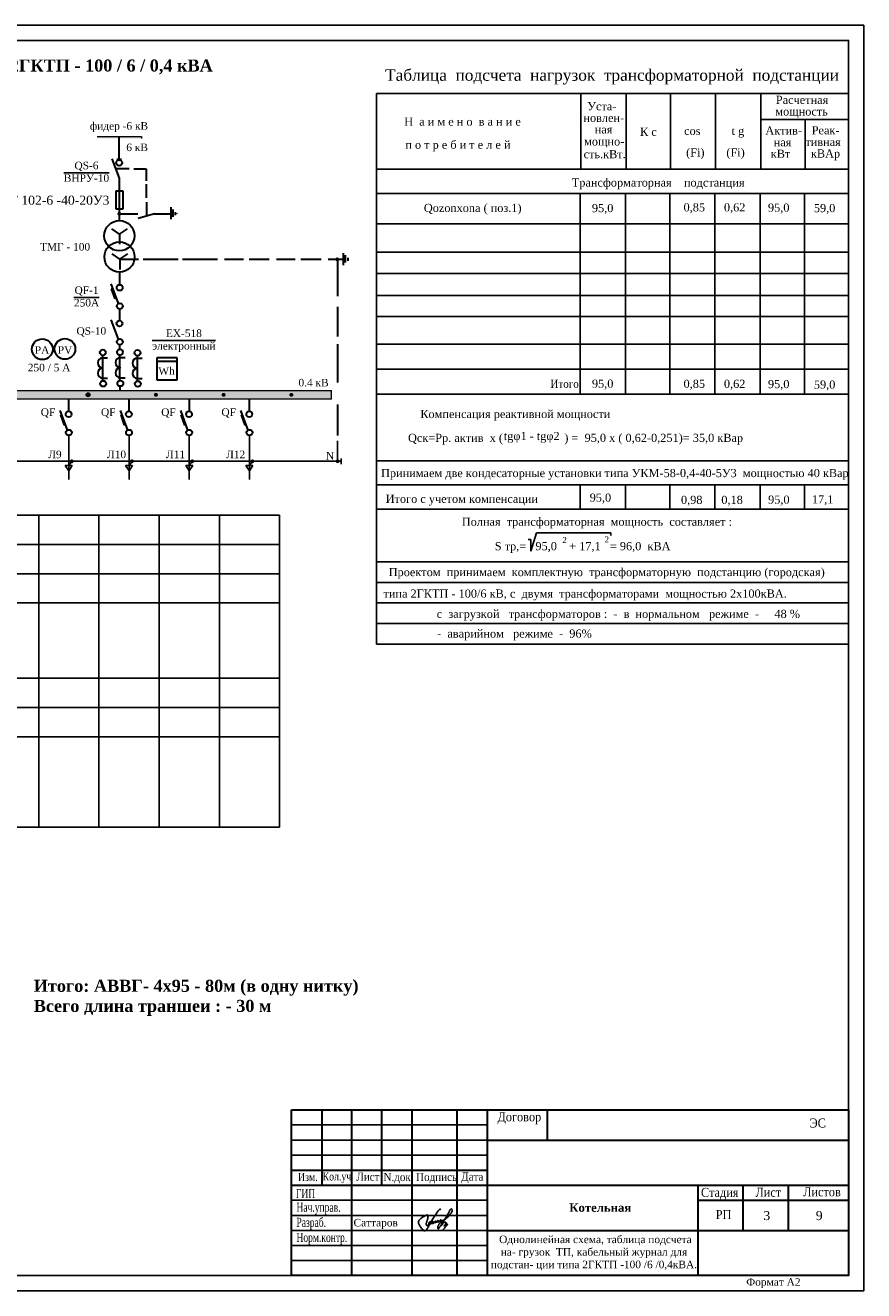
# Model space of a CAD drawing. Extents: x 352696 to 405256, y 4162769 to 4241487.
# Tile 75 of 148: x 404271 to 404549, y 4239531 to 4239951. Entities that reach past the tile are written whole.
import ezdxf

# ---------------------------------------------------------------- set-up
doc = ezdxf.new("R2010")
doc.units = 0
doc.header["$LTSCALE"] = 0.5
doc.header["$MEASUREMENT"] = 0
for name, color, linetype, lineweight in [('.', 7, 'Continuous', 15), ('РАЗМЕРЫ ВНУТР', 7, 'Continuous', 25), ('РАЗМЕРЫ ВНУТР @ 1', 7, 'Continuous', 25), ('Свет', 1, 'Continuous', 70), ('эл.сети', 130, 'Continuous', 30)]:
    doc.layers.add(name, color=color, linetype=linetype, lineweight=lineweight)
doc.layers.add('0 @ 1', color=7, linetype='Continuous')
doc.layers.add('Прект', color=7, linetype='Continuous', true_color=0x000000)
doc.styles.add('seviyorum', font='times.ttf')
doc.styles.add('stile1', font='times.ttf')
doc.styles.add('style2', font='times.ttf')
doc.styles.add('TIEMS', font='times.ttf')
doc.styles.add('Times 2.5', font='times.ttf', dxfattribs={"height": 2.5})
doc.styles.add('Times 300', font='times.ttf', dxfattribs={"height": 300})
doc.styles.add('Times New Roman', font='times.ttf')

# ---------------------------------------------------------------- blocks, each defined once
blk = doc.blocks.new('*T97')
at = {"color": 0, "linetype": 'ByBlock', "lineweight": -2, "transparency": 16777216}
for p, q in [((0, 0), (0, 8500)), ((0, 8500), (1103, 8500)), ((403, 0), (403, 8500)), ((1103, 0), (1103, 8500)), ((0, 6000), (1103, 6000)), ((0, 2500), (1103, 2500)), ((0, 0), (1103, 0))]:
    blk.add_line(p, q, dxfattribs=at)
at = {"color": 0, "lineweight": 25, "transparency": 16777216, "char_height": 300, "attachment_point": 5, "rotation": 90}
for s, insert, width in [('{\\fTimes New Roman|b0|i0|c204|p18;взам. инв.№ }', (201.5, 7250), 2499.88), ('{\\fTimes New Roman|b0|i0|c204|p18;подпись и дата}', (201.5, 4250), 3499.88), ('{\\fTimes New Roman|b0|i0|c204|p18;инв.№ подл.}', (201.5, 1250), 2499.88)]:
    blk.add_mtext(s, dxfattribs=dict(at, insert=insert, width=width))
blk = doc.blocks.new('А2-1')
at = {"lineweight": 25}
for points in [[(-7046659, 3124428), (-6987259, 3124428), (-6987259, 3082428), (-7046659, 3082428)], [(-7044659, 3123928), (-6987759, 3123928), (-6987759, 3082928), (-7044659, 3082928)]]:
    blk.add_lwpolyline(points, close=True, dxfattribs=at)
blk.add_blockref('*T97', (-7045762, 3082928))
at = {"ltscale": 100, "insert": (-6990259, 3082678), "char_height": 250, "attachment_point": 5, "style": 'TIEMS'}
blk.add_mtext_dynamic_manual_height_columns('Формат А2', width=1841.86, gutter_width=1500, heights=[0], dxfattribs=at)
blk = doc.blocks.new('Имзо')
at = {"color": 5}
blk.add_open_spline([(1171.1, 1083.9), (1171.2, 1084.1), (1171.2, 1084.3), (1170.9, 1084.6), (1170.5, 1084.8), (1170, 1084.4), (1169.4, 1084), (1168.9, 1083.3), (1168.1, 1082.4), (1167.2, 1081.3), (1166.1, 1079.7), (1164.9, 1077.9), (1163.7, 1075.8), (1162.2, 1073.6), (1160.9, 1071.5), (1159.5, 1069.1), (1158.1, 1066.7), (1156.8, 1064.1), (1155.5, 1062), (1154.4, 1060.3), (1153.3, 1058.9), (1152.5, 1057.8), (1151.5, 1057.3), (1150.4, 1057.7), (1149.1, 1058.8), (1147.3, 1060.2), (1146.3, 1062.1), (1145.1, 1063.8), (1144.4, 1065.1), (1143.9, 1066.4), (1143.4, 1067.5), (1143.4, 1069.2), (1144.4, 1070.8), (1145.6, 1072.3), (1147, 1073.4), (1148.5, 1074.4), (1150.2, 1075.5), (1151.8, 1076.3), (1153.2, 1076.9), (1153.9, 1077.2), (1154.8, 1077.4), (1155.4, 1076.4), (1155.4, 1075.6), (1155.3, 1074.7), (1155.2, 1073.5), (1154.8, 1072.1), (1154.5, 1070.8), (1154.1, 1069.8), (1153.8, 1068.6), (1153.4, 1067.6), (1153.1, 1066.6), (1152.8, 1065.8), (1152.9, 1064.8), (1153.9, 1064.1), (1155.1, 1064.5), (1156.3, 1064.9), (1157.5, 1065.6), (1158.3, 1066.3), (1159, 1067), (1159.2, 1067.8), (1159.3, 1068.5), (1158.7, 1069.2), (1157.7, 1068.8), (1157, 1068.2), (1156.6, 1067.4), (1156.3, 1066.7), (1156.1, 1065.9), (1156.9, 1065.2), (1158.1, 1066), (1159.3, 1066.6), (1160.5, 1067.4), (1161.2, 1068.1), (1161.7, 1068.6), (1161.7, 1069), (1161.6, 1069.4), (1161.2, 1069.4), (1160.8, 1069.3), (1160.5, 1068.8), (1160.2, 1068.4), (1159.9, 1067.9), (1159.9, 1067.3), (1159.8, 1066.8), (1160.2, 1066.3), (1160.9, 1066.5), (1161.7, 1066.8), (1162.8, 1067.4), (1163.8, 1068), (1164.5, 1068.6), (1164.9, 1069), (1165.2, 1069.3), (1164.9, 1069.8), (1164.5, 1069.7), (1164.1, 1069.4), (1164, 1069.1), (1163.6, 1068.6), (1163.8, 1067.5), (1165.2, 1067.8), (1166, 1068.3), (1166.7, 1068.6), (1167.2, 1068.9), (1167.7, 1069.2), (1168, 1069.5), (1168.3, 1069.7), (1168.3, 1070.1), (1168.1, 1070.4), (1167.6, 1070.6), (1167.2, 1070.2), (1167, 1069.7), (1166.9, 1069.2), (1167.1, 1068.6), (1167.7, 1068.4), (1168.3, 1068.5), (1168.8, 1068.7), (1169.2, 1069), (1169.8, 1069.2), (1170.3, 1069.6), (1170.8, 1069.8), (1171.1, 1070.2), (1171.5, 1070.4), (1171.5, 1070.8), (1171.6, 1071.3), (1171, 1071.2), (1170.8, 1070.8), (1170.3, 1070.4), (1170.1, 1069.9), (1170, 1069.4), (1170.1, 1069.1), (1170.4, 1068.8), (1170.9, 1068.9), (1171.4, 1069.2), (1172.1, 1069.5), (1172.7, 1069.9), (1173.5, 1070.2), (1174.2, 1070.6), (1175, 1071), (1176.1, 1071.6), (1177.5, 1072.4), (1178.7, 1073.5), (1180, 1074.6), (1181.1, 1075.7), (1182.2, 1076.9), (1183, 1078.1), (1184, 1079.1), (1184.6, 1080.1), (1185.3, 1081.3), (1185.3, 1082.5), (1185.4, 1083.6), (1185.2, 1084.5), (1184.5, 1084.9), (1183.7, 1084.7), (1183.2, 1084), (1182.6, 1083), (1182, 1081.8), (1181.1, 1080.2), (1180.3, 1078.4), (1179.3, 1076.7), (1178.6, 1075.2), (1177.8, 1074), (1177, 1073), (1176.5, 1071.9), (1175.7, 1071.1), (1175.2, 1070.1), (1174.6, 1069.3), (1173.8, 1068.2), (1173.2, 1067), (1172.6, 1066.1), (1172.2, 1065.5), (1171.8, 1065), (1171.3, 1064.4), (1171, 1063.6), (1170.4, 1062.8), (1169.9, 1062), (1169.4, 1061.2), (1169, 1060.6), (1168.7, 1060.2), (1168.3, 1059.8), (1167.8, 1060.3), (1167.6, 1061), (1167.7, 1061.9), (1167.8, 1062.9), (1168.1, 1063.8), (1168.6, 1064.7), (1169, 1065.6), (1169.5, 1066.4), (1170.3, 1067), (1170.9, 1067.6), (1171.7, 1067.9), (1172.5, 1068.2), (1173.2, 1068.2), (1174, 1068), (1174, 1067.2), (1174, 1066.5), (1173.6, 1065.8), (1173.2, 1065.3), (1172.9, 1064.8), (1172.5, 1064.4), (1172.1, 1064.1), (1171.6, 1063.8), (1171.6, 1064.9), (1172.4, 1065.2), (1172.9, 1065.9), (1173.4, 1066.3), (1173.8, 1066.7), (1174.4, 1067.2), (1175.1, 1067.7), (1175.9, 1068), (1176.5, 1068.3), (1177.2, 1068.5), (1177.6, 1068.1), (1177.8, 1067.8), (1178, 1067.3), (1177.7, 1066.8), (1177.4, 1066.2), (1177.1, 1065.6), (1176.7, 1065.1), (1176.3, 1064.7), (1176.1, 1064.3), (1175.7, 1064.1), (1175.3, 1063.4), (1176.4, 1064.2), (1176.9, 1064.6), (1177.7, 1065), (1178.1, 1065.5), (1178.6, 1065.7), (1179, 1065.9), (1179.4, 1066.1), (1179.6, 1065.6), (1179.4, 1065.3), (1179.2, 1064.9), (1178.9, 1064.5), (1178.3, 1064), (1177.8, 1063.3), (1177.1, 1062.3), (1176.3, 1061.5), (1175.7, 1060.6), (1175.1, 1059.9), (1174.6, 1059.1), (1174, 1058.6), (1173.8, 1058.2), (1173.8, 1058.2)], degree=3, knots=[0, 0, 0, 0, 0.513448, 0.778442, 1.104661, 1.704776, 2.452288, 3.45026, 4.324221, 5.947189, 7.813706, 10.086697, 12.416961, 15.084433, 18.013444, 19.930478, 23.226491, 26.538854, 28.582206, 30.510688, 32.78655, 33.889821, 34.643612, 35.656301, 37.257657, 39.781515, 42.375023, 43.560099, 45.9476, 46.941841, 47.767292, 49.564283, 51.675996, 53.262317, 55.2939, 56.95896, 58.79076, 61.326017, 62.413148, 63.084418, 63.878144, 64.720464, 66.023899, 66.222465, 67.487815, 69.680005, 70.444245, 71.673472, 72.848295, 74.105126, 74.94512, 75.912346, 76.736311, 77.698008, 79.003768, 80.281432, 81.605861, 82.813812, 83.664349, 84.504922, 85.074787, 85.799177, 86.742401, 87.819462, 88.673482, 89.415056, 90.21756, 90.733173, 92.042692, 93.77869, 95.204299, 96.256932, 96.685701, 97.162976, 97.450585, 97.80414, 98.243933, 98.660495, 99.209233, 99.913193, 100.436068, 100.907806, 101.32112, 101.958786, 102.795823, 104.16382, 105.540878, 106.28524, 106.753115, 107.246352, 107.575339, 108.017534, 108.471017, 108.807397, 109.213417, 110.179303, 111.257909, 112.601544, 113.10194, 113.790857, 114.31637, 114.690476, 115.029799, 115.380504, 115.694795, 116.157893, 116.641327, 117.21885, 117.657806, 118.307804, 118.946395, 119.406099, 119.996636, 120.533035, 121.049928, 121.752832, 122.362533, 122.775697, 123.14845, 123.551347, 123.960934, 124.293112, 124.810641, 125.428713, 126.106175, 126.437823, 126.833139, 127.128989, 127.632689, 128.194828, 128.976292, 129.709658, 130.603096, 131.404911, 132.114243, 133.326193, 135.129377, 136.959238, 138.347922, 140.082276, 141.639056, 143.243221, 144.25244, 145.980999, 146.768782, 148.214309, 149.370132, 150.185538, 150.858223, 151.610615, 152.421286, 153.496928, 154.941798, 156.653623, 158.748371, 161.045054, 162.367963, 163.886023, 165.324138, 166.052919, 167.666871, 168.409371, 169.617499, 170.688812, 172.289568, 173.638016, 173.929032, 174.60896, 175.395587, 176.326184, 177.139483, 178.342116, 179.136178, 179.881286, 180.559012, 180.797198, 181.344394, 182.130694, 183.09232, 183.924489, 185.11666, 186.029941, 186.98736, 188.004267, 188.880669, 189.776591, 190.640965, 191.418162, 192.300139, 192.836482, 193.572754, 194.359274, 195.059248, 195.645757, 196.275825, 196.836434, 197.393473, 197.744916, 198.313761, 199.39963, 200.284077, 200.888029, 201.308358, 202.088544, 203.10639, 203.833779, 204.650868, 205.260503, 205.631492, 206.120942, 206.589442, 207.122884, 207.8584, 208.550206, 209.164504, 209.697645, 210.169548, 210.617603, 210.967838, 211.831922, 212.736155, 213.508345, 214.127393, 214.694869, 215.099289, 215.513221, 215.820459, 216.227676, 216.640543, 217.201282, 217.755805, 218.854347, 219.841286, 221.395423, 222.281114, 223.091839, 224.118174, 225.015842, 225.33663, 225.33663, 225.33663, 225.33663], dxfattribs=at)

msp = doc.modelspace()

# ---------------------------------------------------------------- hatches: boundary and pattern name
at = {"layer": '.', "lineweight": 50}
h = msp.add_hatch(color=0, dxfattribs=at)
h.dxf.hatch_style = 1
h.paths.add_polyline_path([(404220.0481, 4239826.3693), (404340.6571, 4239826.4521), (404372.2687, 4239826.4521), (404372.2687, 4239829.3631), (404340.6571, 4239829.3631), (404220.0481, 4239829.3631)])
h = msp.add_hatch(color=0, dxfattribs=at)
h.dxf.hatch_style = 1
edge = h.paths.add_edge_path()
edge.add_arc((404291.469, 4239827.8996), 0.6622, 0, 360)
h = msp.add_hatch(color=0, dxfattribs=at)
h.dxf.hatch_style = 1
edge = h.paths.add_edge_path()
edge.add_arc((404291.469, 4239827.8996), 0.6622, 0, 360)
h = msp.add_hatch(color=0, dxfattribs=at)
h.dxf.hatch_style = 1
edge = h.paths.add_edge_path()
edge.add_arc((404313.969, 4239827.8996), 0.6622, 0, 360)
h = msp.add_hatch(color=0, dxfattribs=at)
h.dxf.hatch_style = 1
edge = h.paths.add_edge_path()
edge.add_arc((404313.9878, 4239827.8994), 0.6622, 0, 360)
h = msp.add_hatch(color=0, dxfattribs=at)
h.dxf.hatch_style = 1
edge = h.paths.add_edge_path()
edge.add_arc((404336.469, 4239827.8996), 0.6622, 0, 360)
h = msp.add_hatch(color=0, dxfattribs=at)
h.dxf.hatch_style = 1
edge = h.paths.add_edge_path()
edge.add_arc((404358.969, 4239827.8996), 0.6622, 0, 360)
at = {"lineweight": 20, "ltscale": 30}
for points in [[(404301.7785, 4239913.3821), (404301.7785, 4239913.6346), (404294.5692, 4239913.6346), (404294.5692, 4239912.9766), (404301.7783, 4239912.9766), (404301.7783, 4239913.3821)], [(404309.1531, 4239913.6346), (404301.7785, 4239913.6346), (404301.7785, 4239913.3791), (404301.7783, 4239913.3791), (404301.7783, 4239912.9766), (404309.1531, 4239912.9766)], [(404282.7734, 4239821.2358), (404282.2844, 4239821.1015), (404283.4917, 4239817.7132), (404284.0116, 4239817.908)], [(404302.7734, 4239821.2358), (404302.2844, 4239821.1015), (404303.4917, 4239817.7132), (404304.0116, 4239817.908)], [(404322.7734, 4239821.2358), (404322.2844, 4239821.1015), (404323.4917, 4239817.7132), (404324.0116, 4239817.908)], [(404342.7734, 4239821.2358), (404342.2844, 4239821.1015), (404343.4917, 4239817.7132), (404344.0116, 4239817.908)]]:
    msp.add_hatch(color=0, dxfattribs=at).paths.add_polyline_path(points)
h = msp.add_hatch(color=0, dxfattribs=at)
edge = h.paths.add_edge_path()
edge.add_arc((404301.8364, 4239887.9588), 0.6451, 0, 360)
h = msp.add_hatch(color=0, dxfattribs=at)
edge = h.paths.add_edge_path()
edge.add_arc((404374.2356, 4239872.865), 0.6451, 0, 360)
h = msp.add_hatch(color=256)
edge = h.paths.add_edge_path()
edge.add_arc((404286.0428, 4239805.8292), 0.6451, 0, 360)
h = msp.add_hatch(color=256)
edge = h.paths.add_edge_path()
edge.add_arc((404306.0428, 4239805.8292), 0.6451, 0, 360)
h = msp.add_hatch(color=256)
edge = h.paths.add_edge_path()
edge.add_arc((404326.0428, 4239805.8292), 0.6451, 0, 360)
h = msp.add_hatch(color=256)
edge = h.paths.add_edge_path()
edge.add_arc((404346.0428, 4239805.8292), 0.6451, 0, 360)
h = msp.add_hatch(color=256)
edge = h.paths.add_edge_path()
edge.add_arc((404374.3297, 4239805.8503), 0.6451, 0, 360)

# ---------------------------------------------------------------- linework, layer by layer
for p, q in [((404387.207, 4239927.92), (404544.058, 4239927.92)), ((404387.207, 4239927.92), (404387.207, 4239745.1045)), ((404455.1231, 4239927.8368), (404455.1231, 4239902.7905)), ((404470.1284, 4239927.9246), (404470.1284, 4239902.7905)), ((404484.8983, 4239927.8516), (404484.8983, 4239902.7905)), ((404499.8639, 4239927.8368), (404499.8639, 4239902.7905)), ((404514.8691, 4239927.9246), (404514.8691, 4239902.7905)), ((404544.058, 4239927.92), (404544.058, 4239745.1045)), ((404544.058, 4239927.92), (404544.058, 4239745.1045)), ((404514.8182, 4239919.2517), (404544.058, 4239919.2517)), ((404529.639, 4239919.2517), (404529.639, 4239902.7905)), ((404387.207, 4239902.7905), (404544.058, 4239902.7905)), ((404387.207, 4239902.7905), (404544.058, 4239902.7905)), ((404387.207, 4239894.6886), (404544.058, 4239894.6886)), ((404454.9202, 4239894.6571), (404454.9202, 4239828.1495)), ((404469.9254, 4239894.6886), (404469.9254, 4239828.1495)), ((404484.6953, 4239894.6886), (404484.6953, 4239828.1495)), ((404499.6609, 4239894.6886), (404499.6609, 4239828.1495)), ((404514.6662, 4239894.6886), (404514.6662, 4239828.1495)), ((404529.4361, 4239894.6886), (404529.4361, 4239828.1495)), ((404387.207, 4239884.6795), (404544.058, 4239884.6795)), ((404387.207, 4239875.2372), (404544.058, 4239875.2372)), ((404387.207, 4239868.1306), (404544.058, 4239868.1306)), ((404387.207, 4239860.9006), (404544.058, 4239860.9006)), ((404387.207, 4239853.9115), (404544.058, 4239853.9115)), ((404387.207, 4239844.6598), (404544.058, 4239844.6598)), ((404387.207, 4239836.3623), (404544.058, 4239836.3623)), ((404387.207, 4239828.1495), (404544.058, 4239828.1495)), ((404285.058, 4239814.3756), (404285.058, 4239799.745)), ((404305.058, 4239814.3756), (404305.058, 4239799.745)), ((404325.058, 4239814.3756), (404325.058, 4239799.745)), ((404345.058, 4239814.3756), (404345.058, 4239799.745)), ((404374.3159, 4239812.6545), (404374.3159, 4239806.3303)), ((404232.3627, 4239805.8288), (404375.4688, 4239805.8288)), ((404283.872, 4239804.4069), (404285.058, 4239802.6296)), ((404283.872, 4239804.4069), (404286.2091, 4239804.4069)), ((404285.058, 4239802.6296), (404286.2091, 4239804.4069)), ((404285.0635, 4239804.3962), (404286.0536, 4239805.8278)), ((404303.872, 4239804.4069), (404305.058, 4239802.6296)), ((404303.872, 4239804.4069), (404306.2091, 4239804.4069)), ((404305.058, 4239802.6296), (404306.2091, 4239804.4069)), ((404305.0635, 4239804.3962), (404306.0536, 4239805.8278)), ((404323.872, 4239804.4069), (404325.058, 4239802.6296)), ((404323.872, 4239804.4069), (404326.2091, 4239804.4069)), ((404325.058, 4239802.6296), (404326.2091, 4239804.4069)), ((404325.0635, 4239804.3962), (404326.0536, 4239805.8278)), ((404343.872, 4239804.4069), (404345.058, 4239802.6296)), ((404343.872, 4239804.4069), (404346.2091, 4239804.4069)), ((404345.058, 4239802.6296), (404346.2091, 4239804.4069)), ((404345.0635, 4239804.3962), (404346.0536, 4239805.8278)), ((404375.4688, 4239806.7382), (404375.4688, 4239804.9194)), ((404387.207, 4239805.9681), (404544.058, 4239805.9681)), ((404387.207, 4239797.9909), (404544.058, 4239797.9909)), ((404454.9202, 4239797.9909), (404454.9202, 4239789.957)), ((404469.9254, 4239797.9909), (404469.9254, 4239789.957)), ((404484.6953, 4239797.9909), (404484.6953, 4239789.957)), ((404499.6609, 4239797.9909), (404499.6609, 4239789.957)), ((404514.6662, 4239797.9909), (404514.6662, 4239789.957)), ((404529.4361, 4239797.9909), (404529.4361, 4239789.957)), ((404035.058, 4239787.9666), (404355.058, 4239787.9666)), ((404275.058, 4239787.9666), (404275.058, 4239684.3755)), ((404295.058, 4239787.9666), (404295.058, 4239684.3755)), ((404315.058, 4239787.9666), (404315.058, 4239684.3755)), ((404335.058, 4239787.9666), (404335.058, 4239684.3755)), ((404355.058, 4239787.9666), (404355.058, 4239684.3755)), ((404387.207, 4239789.957), (404544.058, 4239789.957)), ((404035.058, 4239778.244), (404355.058, 4239778.244)), ((404437.6045, 4239779.908), (404438.4748, 4239779.908)), ((404438.4748, 4239776.0291), (404440.3493, 4239782.115)), ((404438.4748, 4239779.908), (404438.4748, 4239776.0291)), ((404440.3493, 4239782.115), (404465.0666, 4239782.115)), ((404465.0666, 4239782.115), (404465.0666, 4239781.2434)), ((404387.207, 4239772.5082), (404544.058, 4239772.5082)), ((404035.058, 4239768.5269), (404355.058, 4239768.5269)), ((404387.207, 4239765.6572), (404544.058, 4239765.6572)), ((404035.058, 4239758.8098), (404355.058, 4239758.8098)), ((404387.207, 4239758.8063), (404544.058, 4239758.8063)), ((404387.207, 4239751.9554), (404544.058, 4239751.9554)), ((404387.207, 4239745.1045), (404544.058, 4239745.1045)), ((404035.058, 4239733.8098), (404355.058, 4239733.8098)), ((404035.058, 4239724.0926), (404355.058, 4239724.0926)), ((404035.058, 4239714.3755), (404355.058, 4239714.3755)), ((403975.058, 4239684.3755), (404355.058, 4239684.3755))]:
    msp.add_line(p, q)
at = {"color": 0, "lineweight": 20, "ltscale": 30}
for p, q in [((404294.4751, 4239913.6346), (404309.1531, 4239913.6346)), ((404301.7785, 4239913.3791), (404301.7785, 4239913.6346)), ((404309.1531, 4239913.6346), (404309.1531, 4239912.9766)), ((404314.2936, 4239839.8564), (404314.2936, 4239840.1243)), ((404235.7283, 4239829.3631), (404372.2687, 4239829.3631)), ((404372.2687, 4239826.4521), (404372.2687, 4239829.3631)), ((404372.2687, 4239826.4521), (404235.7283, 4239826.4521)), ((404283.4917, 4239817.7132), (404282.2844, 4239821.1015)), ((404303.4917, 4239817.7132), (404302.2844, 4239821.1015)), ((404323.4917, 4239817.7132), (404322.2844, 4239821.1015)), ((404343.4917, 4239817.7132), (404342.2844, 4239821.1015)), ((404284.0116, 4239817.908), (404283.4917, 4239817.7132)), ((404304.0116, 4239817.908), (404303.4917, 4239817.7132)), ((404324.0116, 4239817.908), (404323.4917, 4239817.7132)), ((404344.0116, 4239817.908), (404343.4917, 4239817.7132))]:
    msp.add_line(p, q, dxfattribs=at)
at = {"color": 0, "lineweight": 30, "ltscale": 50}
for p, q in [((404359.058, 4239535.5446), (404359.058, 4239590.5446)), ((404359.058, 4239590.5446), (404544.058, 4239590.5446)), ((404379.058, 4239535.5446), (404379.058, 4239590.5446)), ((404399.058, 4239535.5446), (404399.058, 4239590.5446)), ((404414.058, 4239535.5446), (404414.058, 4239590.5446)), ((404424.058, 4239535.5446), (404424.058, 4239590.5446)), ((404444.058, 4239580.6342), (404444.058, 4239590.5446)), ((404544.058, 4239590.5446), (404544.058, 4239535.5446)), ((404359.058, 4239570.5446), (404424.058, 4239570.5446)), ((404359.058, 4239565.5446), (404424.058, 4239565.5446)), ((404494.058, 4239560.5446), (404544.058, 4239560.5446)), ((404544.058, 4239535.5446), (404359.058, 4239535.5446))]:
    msp.add_line(p, q, dxfattribs=at)
at = {"color": 0}
for p, q in [((404359.058, 4239585.5446), (404424.058, 4239585.5446)), ((404359.058, 4239580.5446), (404424.058, 4239580.5446)), ((404359.058, 4239575.5446), (404424.058, 4239575.5446)), ((404359.058, 4239560.5446), (404424.058, 4239560.5446)), ((404359.058, 4239555.5446), (404424.058, 4239555.5446)), ((404359.058, 4239550.5446), (404424.058, 4239550.5446)), ((404359.058, 4239545.5446), (404424.058, 4239545.5446)), ((404359.058, 4239540.5446), (404424.058, 4239540.5446))]:
    msp.add_line(p, q, dxfattribs=at)
at = {"color": 0, "lineweight": 30, "ltscale": 50}
for points in [[(404369.058, 4239590.5446), (404369.058, 4239565.5446)], [(404389.058, 4239565.5446), (404389.058, 4239590.5446)], [(404424.058, 4239580.5446), (404544.058, 4239580.5446)], [(404424.058, 4239565.5446), (404544.058, 4239565.5446)], [(404494.058, 4239535.5446), (404494.058, 4239565.5446)], [(404509.058, 4239550.5446), (404509.058, 4239565.5446)], [(404524.058, 4239550.5446), (404524.058, 4239565.5446)], [(404424.058, 4239550.5446), (404544.058, 4239550.5446)]]:
    msp.add_lwpolyline(points, dxfattribs=at)
at = {"color": 0, "lineweight": 20, "ltscale": 30}
msp.add_circle((404291.4823, 4239827.8996, 22388.157), 0.6622, dxfattribs=at)
at = {"layer": 'Свет', "color": 0, "linetype": 'ByBlock', "lineweight": 30, "ltscale": 3.5}
for centre in [(404301.7783, 4239904.9252), (404301.944, 4239863.46), (404302.0098, 4239857.3503), (404301.9138, 4239851.575), (404301.9796, 4239845.4653), (404296.3403, 4239841.9503), (404302.0449, 4239842.047), (404307.8407, 4239841.8642), (404296.4666, 4239831.5938), (404302.1712, 4239831.6905), (404307.9671, 4239831.5077), (404284.9922, 4239821.4582), (404304.9922, 4239821.4582), (404324.9922, 4239821.4582), (404344.9922, 4239821.4582), (404285.058, 4239815.3485), (404305.058, 4239815.3485), (404325.058, 4239815.3485), (404345.058, 4239815.3485)]:
    msp.add_circle(centre, 0.973, dxfattribs=at)
at = {"layer": 'эл.сети', "color": 0, "ltscale": 1000}
for p, q in [((404301.7783, 4239905.8981), (404301.7783, 4239913.3821)), ((404301.8408, 4239899.7821), (404299.4264, 4239906.2716)), ((404300.9596, 4239906.0925), (404302.5034, 4239906.0925)), ((404300.6947, 4239903.0049), (404305.1118, 4239903.0049)), ((404306.6155, 4239902.911), (404310.7508, 4239902.911)), ((404310.7508, 4239902.911), (404310.7508, 4239898.8739)), ((404301.8555, 4239885.7129), (404301.8555, 4239899.7778)), ((404310.7508, 4239897.8411), (404310.7508, 4239893.3345)), ((404300.7902, 4239889.5641), (404300.7902, 4239895.6373)), ((404300.7902, 4239895.6373), (404301.2114, 4239895.6373)), ((404301.0731, 4239895.6422), (404303.0541, 4239895.6422)), ((404303.0541, 4239895.6422), (404303.0541, 4239889.5641)), ((404310.8447, 4239891.8323), (404310.8447, 4239887.2296)), ((404303.0541, 4239889.5641), (404300.7902, 4239889.5641)), ((404301.8789, 4239887.9449), (404308.0089, 4239887.9449)), ((404313.4617, 4239887.9838), (404308.0777, 4239886.4569)), ((404313.4327, 4239887.996), (404318.9198, 4239887.996)), ((404318.9176, 4239890.2148), (404318.9176, 4239886.2379)), ((404319.6245, 4239889.386), (404319.6245, 4239886.9454)), ((404320.4072, 4239888.5093), (404320.4072, 4239887.5615)), ((404320.923, 4239888.0647), (404320.923, 4239887.9454)), ((404301.8627, 4239881.2282), (404299.3158, 4239883.019)), ((404301.8555, 4239881.2654), (404301.8555, 4239877.8486)), ((404301.8675, 4239881.2239), (404304.5653, 4239883.0288)), ((404376.1862, 4239874.9183), (404376.1862, 4239870.9414)), ((404301.9955, 4239872.8926), (404299.4487, 4239874.6834)), ((404301.9883, 4239872.9298), (404301.9883, 4239869.5131)), ((404301.9883, 4239872.9298), (404308.2236, 4239872.9298)), ((404302.0003, 4239872.8883), (404304.6982, 4239874.6933)), ((404309.7104, 4239872.9435), (404321.3364, 4239872.9435)), ((404322.7654, 4239872.9435), (404334.3913, 4239872.9435)), ((404336.7852, 4239872.9298), (404343.0205, 4239872.9298)), ((404344.9037, 4239872.9435), (404351.6157, 4239872.9435)), ((404354.0096, 4239872.9298), (404360.2449, 4239872.9298)), ((404362.128, 4239872.9435), (404368.84, 4239872.9435)), ((404371.2339, 4239872.9298), (404376.1862, 4239872.9298)), ((404374.2841, 4239872.9435), (404374.2841, 4239860.624)), ((404376.8932, 4239874.2053), (404376.8932, 4239871.7647)), ((404377.6758, 4239873.3286), (404377.6758, 4239872.3808)), ((404302.0196, 4239864.43), (404302.0196, 4239868.6513)), ((404301.591, 4239858.2228), (404299.1765, 4239864.7122)), ((404299.2362, 4239863.1033), (404299.7104, 4239863.2335)), ((404300.4434, 4239859.715), (404299.2362, 4239863.1033)), ((404300.9033, 4239859.8873), (404300.4434, 4239859.715)), ((404302.024, 4239852.5417), (404302.024, 4239856.3774)), ((404374.2841, 4239857.0743), (404374.2841, 4239847.2605)), ((404301.5608, 4239846.3378), (404299.1463, 4239852.8272)), ((404296.2975, 4239841.2416), (404296.2975, 4239832.6982)), ((404301.9922, 4239843.0185), (404301.9922, 4239844.4924)), ((404374.2841, 4239844.7549), (404374.2841, 4239832.0178)), ((404296.3357, 4239840.1857), (404297.9261, 4239840.1857)), ((404301.9922, 4239832.6469), (404301.9922, 4239841.0754)), ((404302.1623, 4239840.296), (404303.7527, 4239840.296)), ((404307.798, 4239841.1554), (404307.798, 4239832.612)), ((404307.8361, 4239840.0996), (404309.4266, 4239840.0996)), ((404314.2882, 4239839.8767), (404314.2882, 4239832.8619)), ((404314.2971, 4239839.0879), (404321.0546, 4239839.0879)), ((404321.0593, 4239840.1272), (404314.3094, 4239840.1272)), ((404321.0593, 4239832.8619), (404321.0593, 4239840.1272)), ((404296.3328, 4239833.3837), (404297.9354, 4239833.3837)), ((404302.1864, 4239833.4912), (404303.789, 4239833.4912)), ((404307.8333, 4239833.2976), (404309.4359, 4239833.2976)), ((404314.2882, 4239832.8619), (404321.0593, 4239832.8619)), ((404302.1598, 4239829.348), (404302.1598, 4239830.7341)), ((404284.9868, 4239826.3693), (404284.9868, 4239822.4312)), ((404304.9868, 4239826.3693), (404304.9868, 4239822.4312)), ((404324.9868, 4239826.3693), (404324.9868, 4239822.4312)), ((404344.9868, 4239826.3693), (404344.9868, 4239822.4312)), ((404374.3159, 4239824.6854), (404374.3159, 4239814.3791)), ((404284.6392, 4239816.221), (404282.2248, 4239822.7105)), ((404304.6392, 4239816.221), (404302.2248, 4239822.7105)), ((404324.6392, 4239816.221), (404322.2248, 4239822.7105)), ((404344.6392, 4239816.221), (404342.2248, 4239822.7105))]:
    msp.add_line(p, q, dxfattribs=at)
for centre, radius in [((404301.8555, 4239880.6951), 5.0177), ((404301.8893, 4239873.6592), 5.0177), ((404276.2599, 4239843.0215), 3.442), ((404283.7691, 4239843.123), 3.442)]:
    msp.add_circle(centre, radius, dxfattribs=at)
for centre in [(404296.4117, 4239838.4847), (404302.2653, 4239838.5921), (404307.9122, 4239838.3986), (404296.4117, 4239835.1101), (404302.2653, 4239835.2176), (404307.9122, 4239835.024)]:
    msp.add_arc(centre, 1.7067, 92.853294, 267.146706, dxfattribs=at)

# ---------------------------------------------------------------- block references
for name, p, xscale, yscale, zscale in [('А2-1', (474421.6525, 4208706.2616), 0.01, 0.01, 0.01), ('Имзо', (404096.5885, 4239268.7206), 0.2663785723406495, 0.2663785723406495, 0.2663785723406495)]:
    msp.add_blockref(name, p, dxfattribs=dict(xscale=xscale, yscale=yscale, zscale=zscale))

# ---------------------------------------------------------------- texts
at = {"color": 0, "style": 'seviyorum'}
for s, height, width, p in [('Договор', 3, 0.9, (404427.429, 4239586.7663)), ('ЭС', 3, 0.9, (404531.0876, 4239584.6937)), ('Изм.', 2.7, 0.8, (404361.1799, 4239566.9467)), ('Кол.уч', 2.7, 0.8, (404369.3449, 4239567.1283)), ('Лист', 2.7, 0.9, (404380.5382, 4239567.0366)), ('N.док', 2.7, 0.9, (404389.5716, 4239566.9301)), ('Подпись', 2.7, 0.9, (404400.3998, 4239566.9597)), ('Дата', 2.7, 0.9, (404415.3613, 4239567.0746)), ('Стадия', 3, 0.9, (404495.0148, 4239561.6663)), ('Лист', 3, 0.9, (404513.097, 4239561.71)), ('Листов', 3, 0.9, (404528.937, 4239561.8643)), ('РП', 3, 0.9, (404499.9047, 4239554.3127))]:
    msp.add_text(s, height=height, dxfattribs=dict(at, width=width)).set_placement(p)
at = {"color": 0, "lineweight": 30, "style": 'TIEMS', "width": 0.7}
for s, p in [('ГИП', (404360.4578, 4239561.3054)), ('Нач.управ.', (404360.66, 4239556.738)), ('Разраб.', (404360.66, 4239551.738)), ('Норм.контр.', (404360.66, 4239546.738))]:
    msp.add_text(s, height=3, dxfattribs=at).set_placement(p)
at = {"color": 7, "insert": (404388.6674, 4239935.9345), "char_height": 3.8, "width": 152.801282, "attachment_point": 1, "style": 'TIEMS'}
msp.add_mtext(' Таблица  подсчета  нагрузок  трансформаторной  подстанции', dxfattribs=at)
at = {"color": 0, "lineweight": 30, "ltscale": 2, "char_height": 2.7, "width": 14.88, "attachment_point": 5, "style": 'Times 300'}
for insert in [(404462.3602, 4239889.5579), (404462.3602, 4239831.2917)]:
    msp.add_mtext('{\\C7;95,0}', dxfattribs=dict(at, insert=insert))
at = {"color": 0, "lineweight": 30, "ltscale": 30, "char_height": 3, "width": 4.662101, "attachment_point": 1, "style": 'stile1'}
for s, insert in [('3', (404515.7407, 4239556.9883)), ('9', (404533.1458, 4239556.9883))]:
    msp.add_mtext(s, dxfattribs=dict(at, insert=insert))
at = {"color": 0, "linetype": 'ByBlock', "insert": (404379.6235, 4239554.3771), "char_height": 2.5, "width": 29.180827, "attachment_point": 1, "style": 'Times New Roman'}
msp.add_mtext('Саттаров', dxfattribs=at)
at = {"insert": (404459.471, 4239543.0446), "char_height": 2.5, "width": 69.97, "attachment_point": 5, "style": 'Times 300'}
msp.add_mtext(' Однолинейная схема, таблица подсчета на- грузок  ТП, кабельный журнал для подстан- ции типа 2ГКТП -100 /6 /0,4кВА.  ', dxfattribs=at)
at = {"layer": '0 @ 1', "style": 'Times 2.5'}
for s, p in [('Л9', (404278.2334, 4239806.8709)), ('Л10', (404297.7343, 4239806.8709)), ('Л11', (404317.3368, 4239806.8709)), ('Л12', (404337.3025, 4239806.8709))]:
    msp.add_text(s, height=2.5, dxfattribs=at).set_placement(p)
msp.add_text('N', height=2.5, rotation=359.934292, dxfattribs=at).set_placement((404370.4282, 4239806.4133))
at = {"layer": '0 @ 1', "color": 0, "lineweight": 100, "char_height": 4, "style": 'Times 2.5'}
for s, width, heights, insert, attachment_point in [('{\\fTimes New Roman|b1|i0|c204|p18; Однолинейная  схема  трансформаторной  подстанции    типа  2ГКТП - 100 / 6 / 0,4 кВА}', 300.065562, [40.7894], (404212.4883, 4239936.5453), 5), ('{\\fTimes New Roman|b1|i0|c204|p18;Итого: АВВГ- 4х95 - 80м (в одну нитку)\\PВсего длина траншеи : - 30 м}', 119.318755, [0], (404273.4163, 4239627.7566), 4)]:
    msp.add_mtext_dynamic_manual_height_columns(s, width=width, gutter_width=10, heights=heights, dxfattribs=dict(at, insert=insert, attachment_point=attachment_point))
at = {"layer": '0 @ 1', "color": 0, "lineweight": 25, "char_height": 2.5, "style": 'Times 2.5'}
for s, width, heights, insert, attachment_point in [(' QS-6\\P{\\O ВНРУ-10}', 28.927905, [36.3296], (404290.4482, 4239901.918), 5), (' ТМГ - 100', 38.04016, [6.7353], (404283.3338, 4239877.0216), 5), ('QF-1\\P{\\O250А}', 11.92473, [9.7112], (404290.9574, 4239860.5367), 5), (' QS-10', 38.04016, [6.7353], (404292.068, 4239848.7823), 5), ('{\\C7;ЕХ-518\\O\\C0; электронный}', 28.927905, [36.3296], (404323.2777, 4239845.8417), 5), (' QF', 10.774231, [16.2247], (404280.5755, 4239821.8404), 6), (' QF', 10.774231, [16.2247], (404300.5755, 4239821.8404), 6), (' QF', 10.774231, [16.2247], (404320.5755, 4239821.8404), 6), (' QF', 10.774231, [16.2247], (404340.5755, 4239821.8404), 6)]:
    msp.add_mtext_dynamic_manual_height_columns(s, width=width, gutter_width=10, heights=heights, dxfattribs=dict(at, insert=insert, attachment_point=attachment_point))
at = {"layer": 'Прект', "color": 18, "lineweight": 80, "true_color": 0x000000, "insert": (404457.3249, 4239559.5255, -366.2931), "char_height": 2.8, "width": 69.649864, "attachment_point": 2, "rotation": 0.017707, "line_spacing_factor": 0.941835, "style": 'seviyorum'}
msp.add_mtext('        {\\fTimes New Roman|b1|i0|c204|p18;\\C7;Котельная} ', dxfattribs=at)
at = {"layer": 'РАЗМЕРЫ ВНУТР', "color": 0, "linetype": 'Continuous', "lineweight": 40, "ltscale": 1.5, "style": 'TIEMS'}
for s, height, p in [('   Расчетная', 2.7, (404516.8218, 4239924.4623)), ('  Уста-', 2.7, (404455.2115, 4239922.339)), (' мощность', 2.7, (404518.6854, 4239920.6037)), ('  новлен-', 2.7, (404453.9197, 4239918.4805)), ('  Актив-', 2.7, (404514.356, 4239914.2633)), ('   Реак-', 2.7, (404528.7216, 4239914.3472)), ('   мощно-', 2.7, (404453.1467, 4239910.6545)), ('   ная', 2.7, (404456.6813, 4239914.6414)), (' К с', 2.7, (404473.7658, 4239913.8483)), ('соs', 2.7, (404489.4189, 4239914.149)), (' t g', 2.7, (404504.1688, 4239914.1321)), ('  сть.кВт.', 2.7, (404453.9973, 4239906.4231)), (' (Fi)', 2.7, (404489.0561, 4239906.9934)), (' (Fi)', 2.7, (404502.423, 4239907.0117)), ('    кВт', 2.7, (404514.1064, 4239906.5657)), ('      ная', 2.7, (404513.0643, 4239910.4047)), (' тивная', 2.7, (404528.6601, 4239910.4886)), ('   кВАр', 2.7, (404528.472, 4239906.6496)), (' Трансформаторная    подстанция   ', 2.7, (404451.0844, 4239897.0196)), ('0,85', 2.7, (404489.2245, 4239888.7763)), ('0,62', 2.7, (404502.6329, 4239888.7763)), ('95,0', 2.7, (404517.2605, 4239888.6877)), ('59,0', 2.7, (404532.5067, 4239888.5208)), ('0,85', 2.7, (404489.2245, 4239830.2058)), ('0,62', 2.7, (404502.6329, 4239830.2058)), ('95,0', 2.7, (404517.2605, 4239830.1171)), ('59,0', 2.7, (404532.5067, 4239829.9503)), ('Компенсация реактивной мощности', 2.7, (404401.7988, 4239820.1864)), ('Qск=Рр. актив  х (                    ) =  95,0 х ( 0,62-0,251)= 35,0 кВар', 2.7, (404397.7224, 4239812.2728)), ('Принимаем две кондесаторные установки типа УКМ-58-0,4-40-5У3  мощностью 40 кВар', 2.7, (404388.7628, 4239800.5843)), ('95,0 ', 2.7, (404458.0465, 4239792.4395)), ('Итого с учетом компенсации', 2.7, (404390.3021, 4239792.0312)), ('0,98', 2.7, (404488.3639, 4239791.6838)), ('0,18', 2.7, (404501.7722, 4239791.6838)), ('95,0 ', 2.7, (404517.2988, 4239791.7628)), ('17,1', 2.7, (404531.8506, 4239791.8567)), ('     Полная  трансформаторная  мощность  составляет :', 2.7, (404410.4875, 4239784.4339)), ('              S тр,=   95,0    + 17,1   = 96,0  кВА', 2.7, (404412.2639, 4239776.3147)), ('   2', 2, (404446.6979, 4239778.7024)), ('   2', 2, (404460.6882, 4239778.8895)), ('Проектом  принимаем  комплектную  трансформаторную  подстанцию (городская)     ', 2.7, (404391.3075, 4239767.7069)), ('  типа 2ГКТП - 100/6 кВ, с  двумя  трансформаторами  мощностью 2х100кВА. ', 2.7, (404387.5392, 4239760.5811)), ('          с  загрузкой   трансформаторов :  -  в  нормальном   режиме  -     48 %%%', 2.7, (404397.0638, 4239753.847)), ('           -  аварийном   режиме  -  96%%%', 2.7, (404396.184, 4239747.3134))]:
    msp.add_text(s, height=height, dxfattribs=at).set_placement(p)
at = {"layer": 'РАЗМЕРЫ ВНУТР', "color": 0, "linetype": 'Continuous', "lineweight": 40, "ltscale": 1.5, "transparency": 33554687, "style": 'style2'}
msp.add_text('ПКТ 102-6 -40-20У3', height=3, dxfattribs=at).set_placement((404259.0941, 4239890.9931))
at = {"layer": 'РАЗМЕРЫ ВНУТР', "color": 0, "linetype": 'Continuous', "lineweight": 40, "ltscale": 1.5, "char_height": 2.7, "attachment_point": 5, "style": 'TIEMS'}
for s, insert in [(' Н  а и м е н о  в а н и е', (404415.3061, 4239918.5709)), ('{\\fTimes New Roman|b0|i0|c204|p18; п о т р е б и т е л е й}', (404413.7808, 4239910.4674))]:
    msp.add_mtext(s, dxfattribs=dict(at, insert=insert))
at = {"layer": 'РАЗМЕРЫ ВНУТР', "color": 0, "linetype": 'Continuous', "lineweight": 40, "ltscale": 1.5, "insert": (404419.1999, 4239889.4986), "char_height": 2.7, "attachment_point": 5, "style": 'TIEMS'}
msp.add_mtext_dynamic_manual_height_columns('Qozonxona{\\C256; }( поз.1)', width=61.089192, gutter_width=16.1662, heights=[0], dxfattribs=at)
at = {"layer": 'РАЗМЕРЫ ВНУТР', "color": 0, "lineweight": 70, "insert": (404378.9424, 4239832.8938), "char_height": 2.7, "width": 79.441144, "attachment_point": 1, "style": 'TIEMS'}
msp.add_mtext('{\\W0.9;                                                                        Итого:}', dxfattribs=at)
at = {"layer": 'РАЗМЕРЫ ВНУТР', "color": 0, "linetype": 'Continuous', "lineweight": 40, "ltscale": 1.5, "insert": (404436.7507, 4239811.5366), "char_height": 2.7, "width": 138.284771, "attachment_point": 5, "style": 'TIEMS'}
msp.add_mtext('    tgφ1 - tgφ2\\P       ', dxfattribs=at)
at = {"layer": 'РАЗМЕРЫ ВНУТР @ 1', "color": 0, "linetype": 'Continuous', "lineweight": 40, "ltscale": 1.5, "style": 'Times 2.5'}
for s, p in [('фидер -6 кВ', (404292.0532, 4239915.9006)), ('6 кВ', (404304.1485, 4239908.7878)), (' РА', (404272.817, 4239841.526)), ('РV', (404281.3889, 4239841.526)), ('250 / 5 А', (404271.4226, 4239835.6978)), (' Wh', (404313.8496, 4239834.555)), ('0.4 кВ', (404361.3321, 4239830.6988))]:
    msp.add_text(s, height=2.5, dxfattribs=at).set_placement(p)

doc.saveas('drawing.dxf')
